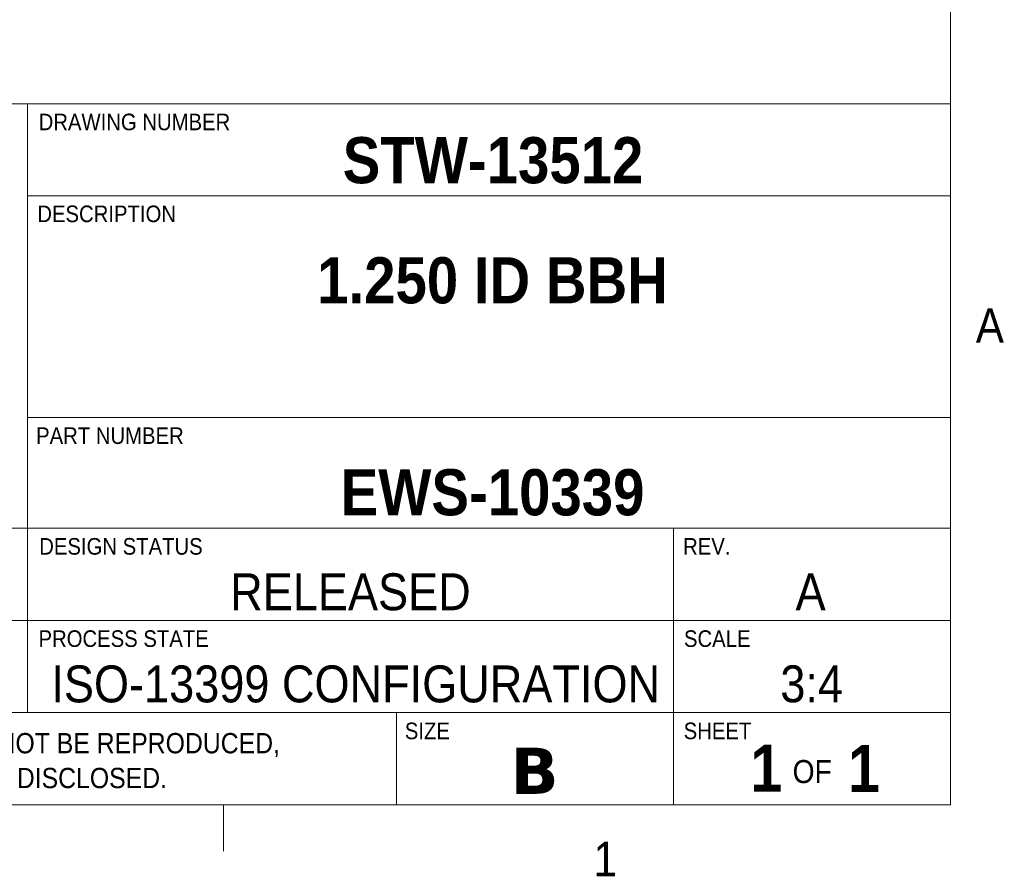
# Model space of a CAD drawing. Header units: inches. Extents: x 0.5 to 16.5, y 0.2 to 10.8.
# Tile 4 of 13: x 13.9 to 16.5, y 0.2 to 2.5. Entities that reach past the tile are written whole.
import ezdxf

# ---------------------------------------------------------------- set-up
doc = ezdxf.new("R2010")
doc.units = ezdxf.units.IN
doc.header["$MEASUREMENT"] = 0
doc.linetypes.add('SLD-Solid', pattern=[0])
doc.styles.add('SLDTEXTSTYLE2', font='GOTHIC.TTF', dxfattribs={"width": 0.913})
doc.styles.add('SLDTEXTSTYLE3', font='VERDANAB.TTF')
doc.styles.add('SLDTEXTSTYLE4', font='GOTHICB.TTF', dxfattribs={"width": 0.913})

# ---------------------------------------------------------------- blocks, each defined once
blk = doc.blocks.new('SW_NOTE_0')
at = {"color": 0, "linetype": 'Continuous', "lineweight": 0, "char_height": 0.055, "attachment_point": 1, "style": 'SLDTEXTSTYLE2'}
for s, insert in [('NOTICE:  THIS DRAWING AND SPECIFICATION IS THE PROPERTY OF COMMAND TOOLING SYSTEMS, LLC AND SHALL NOT BE REPRODUCED, ', (0, 0.07025390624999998)), ('COPIED, OR DIVULGED IN WHOLE, OR IN PART AS THE BASIS FOR MANUFACTURING OR SALE OF THE ITEM OR ITEMS DISCLOSED.', (0, -0.02411617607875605))]:
    blk.add_mtext(s, dxfattribs=dict(at, insert=insert))

msp = doc.modelspace()

# ---------------------------------------------------------------- linework, layer by layer
at = {"color": 7, "linetype": 'SLD-Solid', "lineweight": 18}
for p, q in [((16.375, 0.4), (16.375, 10.6)), ((11.875, 2.299999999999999), (16.375, 2.299999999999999)), ((13.875, 2.299999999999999), (13.875, 0.6499999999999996)), ((13.875, 2.05), (16.375, 2.05)), ((13.875, 1.45), (16.375, 1.45)), ((11.875, 1.15), (16.375, 1.15)), ((15.625, 1.15), (15.625, 0.4000000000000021)), ((11.875, 0.8999999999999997), (16.375, 0.8999999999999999)), ((9.874999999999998, 0.6499999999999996), (16.375, 0.6499999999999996)), ((14.875, 0.6499999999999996), (14.875, 0.400000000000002)), ((16.375, 0.4), (0.625, 0.4)), ((14.40624999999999, 0.4000000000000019), (14.40624999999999, 0.275000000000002))]:
    msp.add_line(p, q, dxfattribs=at)

# ---------------------------------------------------------------- block references
at = {"color": 7, "linetype": 'Continuous', "lineweight": 0}
msp.add_blockref('SW_NOTE_0', (9.95509471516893, 0.524565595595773), dxfattribs=at)

# ---------------------------------------------------------------- texts
for s, insert, char_height, attachment_point, style in [('DRAWING NUMBER', (13.90559197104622, 2.273110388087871), 0.04500000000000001, 1, 'SLDTEXTSTYLE2'), ('STW-13512', (15.13613281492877, 2.209563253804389), 0.125, 2, 'SLDTEXTSTYLE4'), ('DESCRIPTION', (13.90195885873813, 2.024127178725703), 0.04500000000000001, 1, 'SLDTEXTSTYLE2'), ('1.250 ID BBH', (15.13477647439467, 1.884058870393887), 0.125, 2, 'SLDTEXTSTYLE4'), ('A', (16.4435491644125, 1.745905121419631), 0.09374999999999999, 1, 'SLDTEXTSTYLE2'), ('PART NUMBER', (14.09857341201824, 1.423110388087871), 0.04500000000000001, 2, 'SLDTEXTSTYLE2'), ('EWS-10339', (15.13484160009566, 1.309726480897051), 0.125, 2, 'SLDTEXTSTYLE4'), ('DESIGN STATUS', (13.90713292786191, 1.123110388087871), 0.045, 1, 'SLDTEXTSTYLE2'), ('REV.', (15.6509472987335, 1.123110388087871), 0.045, 1, 'SLDTEXTSTYLE2'), ('RELEASED', (14.74998263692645, 1.027575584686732), 0.1, 2, 'SLDTEXTSTYLE2'), ('A', (15.99619015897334, 1.027609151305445), 0.1, 2, 'SLDTEXTSTYLE2'), ('PROCESS STATE', (13.90522544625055, 0.8731103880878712), 0.045, 1, 'SLDTEXTSTYLE2'), ('SCALE', (15.65323792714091, 0.8731103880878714), 0.045, 1, 'SLDTEXTSTYLE2'), ('ISO-13399 CONFIGURATION', (14.76431219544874, 0.7778683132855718), 0.1, 2, 'SLDTEXTSTYLE2'), ('3:4', (15.99906249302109, 0.7780693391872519), 0.1, 2, 'SLDTEXTSTYLE2'), ('SIZE', (14.89719612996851, 0.6231103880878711), 0.045, 1, 'SLDTEXTSTYLE2'), ('SHEET', (15.65246161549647, 0.6231103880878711), 0.045, 1, 'SLDTEXTSTYLE2'), ('1', (15.9190502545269, 0.5628889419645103), 0.127, 3, 'SLDTEXTSTYLE4'), ('1', (16.09730674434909, 0.5622720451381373), 0.127, 1, 'SLDTEXTSTYLE4'), ('B', (15.24858217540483, 0.5549942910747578), 0.125, 2, 'SLDTEXTSTYLE3'), ('OF', (16.00052083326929, 0.5216453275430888), 0.0625, 2, 'SLDTEXTSTYLE2'), ('1', (15.40831673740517, 0.3002728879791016), 0.09374999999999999, 1, 'SLDTEXTSTYLE2')]:
    msp.add_mtext(s, dxfattribs=dict(at, insert=insert, char_height=char_height, attachment_point=attachment_point, style=style))

doc.saveas('drawing.dxf')
